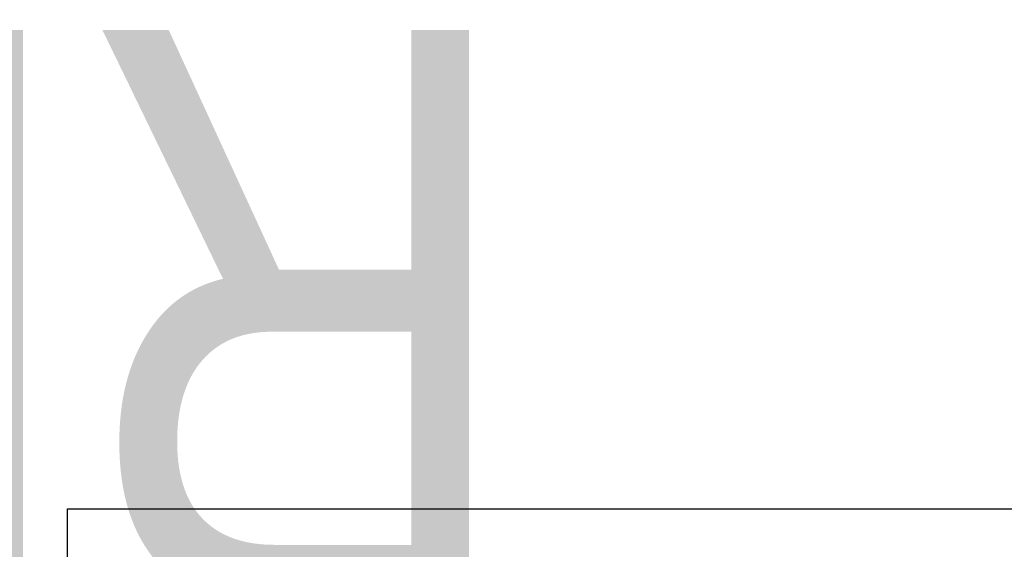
# Model space of a CAD drawing. Header units: millimetres. Extents: x -266 to 896, y -69 to 356.
# Tile 12 of 14: x -6 to 114, y 292 to 356. Entities that reach past the tile are written whole.
import ezdxf
from ezdxf.enums import TextEntityAlignment as Align

# ---------------------------------------------------------------- set-up
doc = ezdxf.new("R2018")
doc.units = ezdxf.units.MM
doc.layers.add('Кромка (ГОСТ)', color=7, linetype='Continuous', lineweight=50)
doc.layers.add('Обозначение (ГОСТ)', color=7, linetype='Continuous', lineweight=25)
doc.styles.get("Standard").update_dxf_attribs({"font": 'GOST Common Italic.ttf'})

# ---------------------------------------------------------------- blocks, each defined once
blk = doc.blocks.new('ГОСТ - Доп. графы 3')
at = {"layer": 'Обозначение (ГОСТ)', "lineweight": 30, "width": 0.8}
blk.add_attdef('ОБОЗНАЧЕНИЕ', text='', height=5, rotation=180, dxfattribs=at).set_placement((34.94, -6.97), align=Align.MIDDLE_CENTER)
blk = doc.blocks.new('Рамки ГОСТ_ граница 297x210')
at = {"layer": 'Кромка (ГОСТ)', "lineweight": 25}
for p, q in [((0, 0), (0, 297)), ((0, 297), (210, 297))]:
    blk.add_line(p, q, dxfattribs=at)

msp = doc.modelspace()

# ---------------------------------------------------------------- block references
ref = msp.add_blockref('ГОСТ - Доп. графы 3', (20, 292))
lines = msp.add_mtext('\\W0.8000;RFT01 16', dxfattribs={"layer": 'Обозначение (ГОСТ)', "insert": (54.94, 285.03), "char_height": 70.1248, "attachment_point": 1, "rotation": 180})
ref.add_attrib('ОБОЗНАЧЕНИЕ', '', (54.94, 285.03)).embed_mtext(lines)
msp.add_blockref('Рамки ГОСТ_ граница 297x210', (0, 0))

doc.saveas('drawing.dxf')
